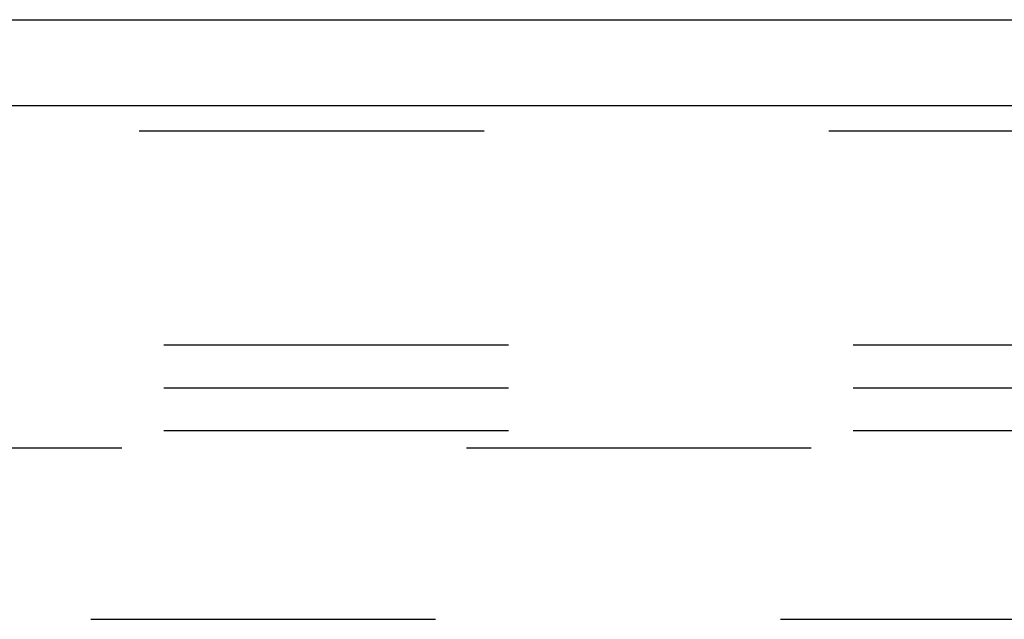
# Model space of a CAD drawing. Header units: inches. Extents: x 0 to 183, y 0 to 118.
# Tile 37 of 80: x 80.43 to 83.3, y 77.12 to 78.87. Entities that reach past the tile are written whole.
import ezdxf

# ---------------------------------------------------------------- set-up
doc = ezdxf.new("R2010")
doc.units = ezdxf.units.IN
doc.header["$LTSCALE"] = 10.065561
doc.header["$MEASUREMENT"] = 0
doc.linetypes.add('HIDDEN', pattern=[0.2, 0.1, -0.1])
doc.layers.get('0').update_dxf_attribs({"linetype": 'CONTINUOUS'})
for name, color, linetype in [('DEFAULT_2', 8, 'HIDDEN'), ('EXD_ENCLOSURE_DOOR_ASSEMBLY', 7, 'CONTINUOUS'), ('SUBPANEL', 7, 'CONTINUOUS')]:
    doc.layers.add(name, color=color, linetype=linetype)

msp = doc.modelspace()

# ---------------------------------------------------------------- linework, layer by layer
at = {"color": 3, "linetype": 'Continuous'}
msp.add_line((71.2529, 78.8703), (86.1029, 78.8703), dxfattribs=at)
at = {"layer": 'DEFAULT_2', "color": 8, "linetype": 'HIDDEN'}
for p, q in [((85.8819, 77.9203), (63.8819, 77.9203)), ((85.8819, 77.7953), (63.8819, 77.7953)), ((85.8819, 77.6703), (63.8819, 77.6703)), ((84.7529, 77.6203), (73.8529, 77.6203))]:
    msp.add_line(p, q, dxfattribs=at)
at = {"layer": 'EXD_ENCLOSURE_DOOR_ASSEMBLY', "color": 3, "linetype": 'Continuous'}
msp.add_line((73.3866, 78.6203), (85.8106, 78.6203), dxfattribs=at)
at = {"layer": 'EXD_ENCLOSURE_DOOR_ASSEMBLY', "color": 8, "linetype": 'HIDDEN'}
msp.add_line((85.8106, 78.5453), (73.3866, 78.5453), dxfattribs=at)
at = {"layer": 'SUBPANEL', "color": 8, "linetype": 'HIDDEN'}
msp.add_line((72.5839, 77.1203), (84.7719, 77.1203), dxfattribs=at)

doc.saveas('drawing.dxf')
